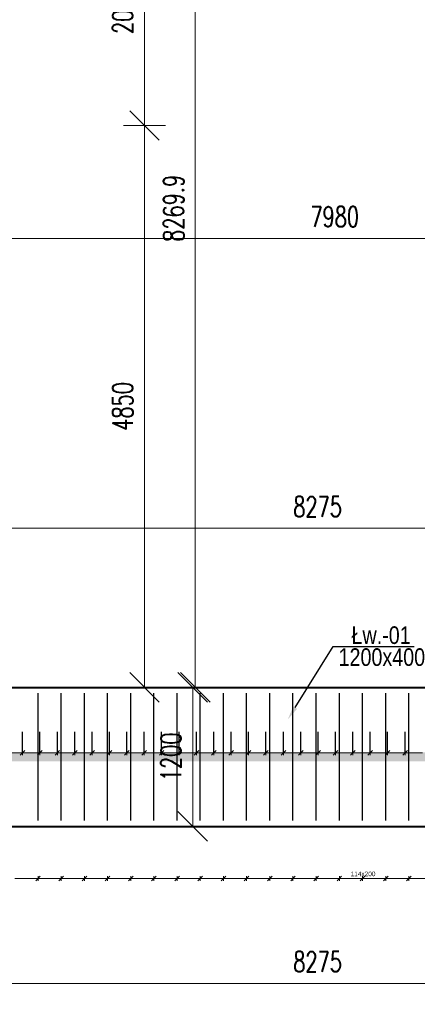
# Model space of a CAD drawing. Extents: x -274995 to 107519, y -337635 to 244261.
# Tile 5 of 49: x 49000 to 52430, y -60697 to -52198. Entities that reach past the tile are written whole.
import ezdxf
from ezdxf import colors
from ezdxf.entities.mleader import LeaderData, LeaderLine
from ezdxf.math import Vec2, Vec3

# ---------------------------------------------------------------- set-up
doc = ezdxf.new("R2010")
doc.units = 0
doc.header["$LTSCALE"] = 10
doc.header["$MEASUREMENT"] = 0
for name, color, linetype, lineweight in [('P-Linia1', 3, 'Continuous', 40), ('P-Opis fundamenty', 193, 'Continuous', 9), ('P-Wymiar', 254, 'Continuous', 9)]:
    doc.layers.add(name, color=color, linetype=linetype, lineweight=lineweight)
doc.layers.add('RCAD_opis rozkładu', color=7, linetype='Continuous')
doc.layers.add('RCAD_rozkład pręta', color=7, linetype='Continuous')
doc.styles.add('_Fd Opis', font='arial.ttf', dxfattribs={"width": 0.8})
doc.styles.add('ROMANS', font='romans.shx', dxfattribs={"width": 0.7})
doc.styles.add('style1', font='arial.ttf')
doc.dimstyles.new('A100', dxfattribs={"dimscale": 100, "dimtxt": 1.75, "dimasz": 0.1, "dimexe": 0, "dimexo": 0, "dimgap": 1, "dimtad": 1, "dimdec": 4, "dimrnd": 0.1, "dimdsep": 46, "dimtxsty": 'ROMANS', "dimblk": '[[[[[[[[', "dimcen": 2, "dimdle": 2, "dimse1": 1, "dimse2": 1, "dimclrd": 256, "dimclrt": 1, "dimadec": 0, "dimazin": 0, "dimtfac": 1, "dimtdec": 4, "dimtix": 1, "dimtmove": 2, "dimatfit": 3, "dimldrblk": '[[[[[[[[', "dimfxl": 1, "dimtvp": 0.6, "dimtolj": 1, "dimlwd": 9, "dimarcsym": 0})

# ---------------------------------------------------------------- blocks, each defined once
blk = doc.blocks.new('[[[[[[[[')
at = {"layer": 'P-Wymiar'}
for p, q in [((0, 18), (0, -18)), ((-12.73, -12.73), (12.73, 12.73)), ((0, 0), (-4.63, 0))]:
    blk.add_line(p, q, dxfattribs=at)
blk = doc.blocks.new('*D525')
at = {"layer": 'Defpoints', "color": 0, "transparency": 16777216}
for p in [(47432.8, -56588.4), (55707.7, -56588.4), (55707.7, -56588.4)]:
    blk.add_point(p, dxfattribs=at)
at = {"layer": 'P-Wymiar', "lineweight": 9, "transparency": 16777216}
blk.add_line((47442.8, -56588.4), (55697.7, -56588.4), dxfattribs=at)
at = {"layer": 'P-Wymiar', "lineweight": 9, "transparency": 16777216, "xscale": 10, "yscale": 10, "zscale": 10, "rotation": 180}
blk.add_blockref('[[[[[[[[', (47432.8, -56588.4), dxfattribs=at)
at = {"layer": 'P-Wymiar', "lineweight": 9, "transparency": 16777216, "xscale": 10, "yscale": 10, "zscale": 10}
blk.add_blockref('[[[[[[[[', (55707.7, -56588.4), dxfattribs=at)
at = {"layer": 'P-Wymiar', "color": 1, "transparency": 16777216, "insert": (51570.3, -56400.9), "char_height": 175, "attachment_point": 5, "style": 'ROMANS'}
blk.add_mtext('\\A1;8275', dxfattribs=at)
blk = doc.blocks.new('*D564')
at = {"layer": 'Defpoints', "color": 0, "transparency": 16777216}
for p in [(47432.8, -57961.1), (55707.7, -57961.1), (55707.7, -60517.2)]:
    blk.add_point(p, dxfattribs=at)
at = {"layer": 'P-Wymiar', "lineweight": 9, "transparency": 16777216}
blk.add_line((47442.8, -60517.2), (55697.7, -60517.2), dxfattribs=at)
at = {"layer": 'P-Wymiar', "lineweight": 9, "transparency": 16777216, "xscale": 10, "yscale": 10, "zscale": 10, "rotation": 180}
blk.add_blockref('[[[[[[[[', (47432.8, -60517.2), dxfattribs=at)
at = {"layer": 'P-Wymiar', "lineweight": 9, "transparency": 16777216, "xscale": 10, "yscale": 10, "zscale": 10}
blk.add_blockref('[[[[[[[[', (55707.7, -60517.2), dxfattribs=at)
at = {"layer": 'P-Wymiar', "color": 1, "transparency": 16777216, "insert": (51570.3, -60329.7), "char_height": 175, "attachment_point": 5, "style": 'ROMANS'}
blk.add_mtext('\\A1;8275', dxfattribs=at)
blk = doc.blocks.new('*D582')
at = {"layer": 'Defpoints', "color": 0, "transparency": 16777216}
for p in [(47727.7, -54085.6), (55707.7, -54085.6), (55707.7, -54085.6)]:
    blk.add_point(p, dxfattribs=at)
at = {"layer": 'P-Wymiar', "lineweight": 9, "transparency": 16777216}
blk.add_line((47737.7, -54085.6), (55697.7, -54085.6), dxfattribs=at)
at = {"layer": 'P-Wymiar', "lineweight": 9, "transparency": 16777216, "xscale": 10, "yscale": 10, "zscale": 10, "rotation": 180}
blk.add_blockref('[[[[[[[[', (47727.7, -54085.6), dxfattribs=at)
at = {"layer": 'P-Wymiar', "lineweight": 9, "transparency": 16777216, "xscale": 10, "yscale": 10, "zscale": 10}
blk.add_blockref('[[[[[[[[', (55707.7, -54085.6), dxfattribs=at)
at = {"layer": 'P-Wymiar', "color": 1, "transparency": 16777216, "insert": (51717.7, -53898.1), "char_height": 175, "attachment_point": 5, "style": 'ROMANS'}
blk.add_mtext('\\A1;7980', dxfattribs=at)
blk = doc.blocks.new('*D584')
at = {"layer": 'Defpoints', "color": 0, "transparency": 16777216}
for p in [(50492.3, -57961.1), (50492.3, -59161.1), (50492.3, -59161.1)]:
    blk.add_point(p, dxfattribs=at)
at = {"layer": 'P-Wymiar', "lineweight": 9, "transparency": 16777216}
blk.add_line((50492.3, -57971.1), (50492.3, -59151.1), dxfattribs=at)
at = {"layer": 'P-Wymiar', "lineweight": 9, "transparency": 16777216, "xscale": 10, "yscale": 10, "zscale": 10}
for p, rotation in [((50492.3, -57961.1), 90), ((50492.3, -59161.1), 270)]:
    blk.add_blockref('[[[[[[[[', p, dxfattribs=dict(at, rotation=rotation))
at = {"layer": 'P-Wymiar', "color": 1, "transparency": 16777216, "insert": (50304.8, -58561.1), "char_height": 175, "attachment_point": 5, "rotation": 90, "style": 'ROMANS'}
blk.add_mtext('\\A1;1200', dxfattribs=at)
blk = doc.blocks.new('*D635')
at = {"layer": 'Defpoints', "color": 0, "transparency": 16777216}
for p in [(48074.4, -53111.2), (50076.7, -53111.2), (49783.2, -57961.1)]:
    blk.add_point(p, dxfattribs=at)
at = {"layer": 'P-Wymiar', "lineweight": 9, "transparency": 16777216}
blk.add_line((50076.7, -57951.1), (50076.7, -53121.2), dxfattribs=at)
at = {"layer": 'P-Wymiar', "lineweight": 9, "transparency": 16777216, "xscale": 10, "yscale": 10, "zscale": 10}
for p, rotation in [((50076.7, -53111.2), 90), ((50076.7, -57961.1), 270)]:
    blk.add_blockref('[[[[[[[[', p, dxfattribs=dict(at, rotation=rotation))
at = {"layer": 'P-Wymiar', "color": 1, "transparency": 16777216, "insert": (49889.2, -55536.1), "char_height": 175, "attachment_point": 5, "rotation": 90, "style": 'ROMANS'}
blk.add_mtext('\\A1;4850', dxfattribs=at)
blk = doc.blocks.new('*D636')
at = {"layer": 'Defpoints', "color": 0, "transparency": 16777216}
for p in [(48091.3, -51111.2), (50076.7, -51111.2), (48074.4, -53111.2)]:
    blk.add_point(p, dxfattribs=at)
at = {"layer": 'P-Wymiar', "lineweight": 9, "transparency": 16777216}
blk.add_line((50076.7, -53101.2), (50076.7, -51121.2), dxfattribs=at)
at = {"layer": 'P-Wymiar', "lineweight": 9, "transparency": 16777216, "xscale": 10, "yscale": 10, "zscale": 10}
for p, rotation in [((50076.7, -51111.2), 90), ((50076.7, -53111.2), 270)]:
    blk.add_blockref('[[[[[[[[', p, dxfattribs=dict(at, rotation=rotation))
at = {"layer": 'P-Wymiar', "color": 1, "transparency": 16777216, "insert": (49889.2, -52111.2), "char_height": 175, "attachment_point": 5, "rotation": 90, "style": 'ROMANS'}
blk.add_mtext('\\A1;2000', dxfattribs=at)
blk = doc.blocks.new('*D639')
at = {"layer": 'Defpoints', "color": 0, "transparency": 16777216}
for p in [(49625.6, -49691.2), (50514.9, -49691.2), (49763.5, -57961.1)]:
    blk.add_point(p, dxfattribs=at)
at = {"layer": 'P-Wymiar', "lineweight": 9, "transparency": 16777216}
blk.add_line((50514.9, -57951.1), (50514.9, -49701.2), dxfattribs=at)
at = {"layer": 'P-Wymiar', "lineweight": 9, "transparency": 16777216, "xscale": 10, "yscale": 10, "zscale": 10}
for p, rotation in [((50514.9, -49691.2), 90), ((50514.9, -57961.1), 270)]:
    blk.add_blockref('[[[[[[[[', p, dxfattribs=dict(at, rotation=rotation))
at = {"layer": 'P-Wymiar', "color": 1, "transparency": 16777216, "insert": (50327.4, -53826.2), "char_height": 175, "attachment_point": 5, "rotation": 90, "style": 'ROMANS'}
blk.add_mtext('\\A1;8269.9', dxfattribs=at)
blk = doc.blocks.new('*D641')
at = {"layer": 'Defpoints', "color": 0, "transparency": 16777216}
for p in [(50807.7, -48116.1), (50807.7, -57961.1), (53968.9, -57961.1)]:
    blk.add_point(p, dxfattribs=at)
at = {"layer": 'P-Wymiar', "lineweight": 9, "transparency": 16777216}
blk.add_line((53968.9, -48126.1), (53968.9, -57951.1), dxfattribs=at)
at = {"layer": 'P-Wymiar', "lineweight": 9, "transparency": 16777216, "xscale": 10, "yscale": 10, "zscale": 10}
for p, rotation in [((53968.9, -48116.1), 90), ((53968.9, -57961.1), 270)]:
    blk.add_blockref('[[[[[[[[', p, dxfattribs=dict(at, rotation=rotation))
at = {"layer": 'P-Wymiar', "color": 1, "transparency": 16777216, "insert": (53781.4, -53038.6), "char_height": 175, "attachment_point": 5, "rotation": 90, "style": 'ROMANS'}
blk.add_mtext('\\A1;9845', dxfattribs=at)

msp = doc.modelspace()

# ---------------------------------------------------------------- linework, layer by layer
at = {"layer": 'Defpoints', "color": 40, "true_color": 0xe7c923, "const_width": 80}
msp.add_lwpolyline([(56307.74774, -58561.12831), (46832.74774, -58561.12831), (46832.76952, -54861.12697)], dxfattribs=at)
at = {"layer": 'P-Linia1'}
for points in [[(40007.78413, -59161.12697), (64732.71154, -59161.12697), (64732.71154, -43866.12831), (50782.74774, -43866.12831)], [(47432.76952, -57961.12697), (55707.74774, -57961.12697)]]:
    msp.add_lwpolyline(points, dxfattribs=at)
at = {"layer": 'RCAD_opis rozkładu', "color": 8, "lineweight": 0}
for p, q in [((49024.62377, -58526.12697), (48874.62377, -58526.12697)), ((49044.62377, -58506.12697), (49004.62377, -58546.12697)), ((49024.62377, -58506.12697), (49024.62377, -58546.12697)), ((49174.62377, -58526.12697), (49024.62377, -58526.12697)), ((49194.62377, -58506.12697), (49154.62377, -58546.12697)), ((49174.62377, -58506.12697), (49174.62377, -58546.12697)), ((49324.62377, -58526.12697), (49174.62377, -58526.12697)), ((49344.62377, -58506.12697), (49304.62377, -58546.12697)), ((49324.62377, -58506.12697), (49324.62377, -58546.12697)), ((49474.62377, -58526.12697), (49324.62377, -58526.12697)), ((49494.62377, -58506.12697), (49454.62377, -58546.12697)), ((49474.62377, -58506.12697), (49474.62377, -58546.12697)), ((49624.62377, -58526.12697), (49474.62377, -58526.12697)), ((49644.62377, -58506.12697), (49604.62377, -58546.12697)), ((49624.62377, -58506.12697), (49624.62377, -58546.12697)), ((49774.62377, -58526.12697), (49624.62377, -58526.12697)), ((49794.62377, -58506.12697), (49754.62377, -58546.12697)), ((49774.62377, -58506.12697), (49774.62377, -58546.12697)), ((49924.62377, -58526.12697), (49774.62377, -58526.12697)), ((49944.62377, -58506.12697), (49904.62377, -58546.12697)), ((49924.62377, -58506.12697), (49924.62377, -58546.12697)), ((50074.62377, -58526.12697), (49924.62377, -58526.12697)), ((50094.62377, -58506.12697), (50054.62377, -58546.12697)), ((50074.62377, -58506.12697), (50074.62377, -58546.12697)), ((50224.62377, -58526.12697), (50074.62377, -58526.12697)), ((50244.62377, -58506.12697), (50204.62377, -58546.12697)), ((50224.62377, -58506.12697), (50224.62377, -58546.12697)), ((50374.62377, -58526.12697), (50224.62377, -58526.12697)), ((50394.62377, -58506.12697), (50354.62377, -58546.12697)), ((50374.62377, -58506.12697), (50374.62377, -58546.12697)), ((50524.62377, -58526.12697), (50374.62377, -58526.12697)), ((50544.62377, -58506.12697), (50504.62377, -58546.12697)), ((50524.62377, -58506.12697), (50524.62377, -58546.12697)), ((50674.62377, -58526.12697), (50524.62377, -58526.12697)), ((50694.62377, -58506.12697), (50654.62377, -58546.12697)), ((50674.62377, -58506.12697), (50674.62377, -58546.12697)), ((50824.62377, -58526.12697), (50674.62377, -58526.12697)), ((50844.62377, -58506.12697), (50804.62377, -58546.12697)), ((50824.62377, -58506.12697), (50824.62377, -58546.12697)), ((50974.62377, -58526.12697), (50824.62377, -58526.12697)), ((50994.62377, -58506.12697), (50954.62377, -58546.12697)), ((50974.62377, -58506.12697), (50974.62377, -58546.12697)), ((51124.62377, -58526.12697), (50974.62377, -58526.12697)), ((51144.62377, -58506.12697), (51104.62377, -58546.12697)), ((51124.62377, -58506.12697), (51124.62377, -58546.12697)), ((51274.62377, -58526.12697), (51124.62377, -58526.12697)), ((51294.62377, -58506.12697), (51254.62377, -58546.12697)), ((51274.62377, -58506.12697), (51274.62377, -58546.12697)), ((51424.62377, -58526.12697), (51274.62377, -58526.12697)), ((51444.62377, -58506.12697), (51404.62377, -58546.12697)), ((51424.62377, -58506.12697), (51424.62377, -58546.12697)), ((51574.62377, -58526.12697), (51424.62377, -58526.12697)), ((51594.62377, -58506.12697), (51554.62377, -58546.12697)), ((51574.62377, -58506.12697), (51574.62377, -58546.12697)), ((51724.62377, -58526.12697), (51574.62377, -58526.12697)), ((51744.62377, -58506.12697), (51704.62377, -58546.12697)), ((51724.62377, -58506.12697), (51724.62377, -58546.12697)), ((51874.62377, -58526.12697), (51724.62377, -58526.12697)), ((51894.62377, -58506.12697), (51854.62377, -58546.12697)), ((51874.62377, -58506.12697), (51874.62377, -58546.12697)), ((52024.62377, -58526.12697), (51874.62377, -58526.12697)), ((52044.62377, -58506.12697), (52004.62377, -58546.12697)), ((52024.62377, -58506.12697), (52024.62377, -58546.12697)), ((52174.62377, -58526.12697), (52024.62377, -58526.12697)), ((52194.62377, -58506.12697), (52154.62377, -58546.12697)), ((52174.62377, -58506.12697), (52174.62377, -58546.12697)), ((52324.62377, -58526.12697), (52174.62377, -58526.12697)), ((52344.62377, -58506.12697), (52304.62377, -58546.12697)), ((52324.62377, -58506.12697), (52324.62377, -58546.12697)), ((52474.62377, -58526.12697), (52324.62377, -58526.12697)), ((49157.78413, -59611.61071), (48957.78413, -59611.61071)), ((49177.78413, -59591.61071), (49137.78413, -59631.61071)), ((49157.78413, -59631.61071), (49157.78413, -59591.61071)), ((49357.78413, -59611.61071), (49157.78413, -59611.61071)), ((49377.78413, -59591.61071), (49337.78413, -59631.61071)), ((49357.78413, -59631.61071), (49357.78413, -59591.61071)), ((49557.78413, -59611.61071), (49357.78413, -59611.61071)), ((49577.78413, -59591.61071), (49537.78413, -59631.61071)), ((49557.78413, -59631.61071), (49557.78413, -59591.61071)), ((49757.78413, -59611.61071), (49557.78413, -59611.61071)), ((49777.78413, -59591.61071), (49737.78413, -59631.61071)), ((49757.78413, -59631.61071), (49757.78413, -59591.61071)), ((49957.78413, -59611.61071), (49757.78413, -59611.61071)), ((49977.78413, -59591.61071), (49937.78413, -59631.61071)), ((49957.78413, -59631.61071), (49957.78413, -59591.61071)), ((50157.78413, -59611.61071), (49957.78413, -59611.61071)), ((50177.78413, -59591.61071), (50137.78413, -59631.61071)), ((50157.78413, -59631.61071), (50157.78413, -59591.61071)), ((50357.78413, -59611.61071), (50157.78413, -59611.61071)), ((50377.78413, -59591.61071), (50337.78413, -59631.61071)), ((50357.78413, -59631.61071), (50357.78413, -59591.61071)), ((50557.78413, -59611.61071), (50357.78413, -59611.61071)), ((50577.78413, -59591.61071), (50537.78413, -59631.61071)), ((50557.78413, -59631.61071), (50557.78413, -59591.61071)), ((50757.78413, -59611.61071), (50557.78413, -59611.61071)), ((50777.78413, -59591.61071), (50737.78413, -59631.61071)), ((50757.78413, -59631.61071), (50757.78413, -59591.61071)), ((50957.78413, -59611.61071), (50757.78413, -59611.61071)), ((50977.78413, -59591.61071), (50937.78413, -59631.61071)), ((50957.78413, -59631.61071), (50957.78413, -59591.61071)), ((51157.78413, -59611.61071), (50957.78413, -59611.61071)), ((51177.78413, -59591.61071), (51137.78413, -59631.61071)), ((51157.78413, -59631.61071), (51157.78413, -59591.61071)), ((51357.78413, -59611.61071), (51157.78413, -59611.61071)), ((51377.78413, -59591.61071), (51337.78413, -59631.61071)), ((51357.78413, -59631.61071), (51357.78413, -59591.61071)), ((51557.78413, -59611.61071), (51357.78413, -59611.61071)), ((51577.78413, -59591.61071), (51537.78413, -59631.61071)), ((51557.78413, -59631.61071), (51557.78413, -59591.61071)), ((51757.78413, -59611.61071), (51557.78413, -59611.61071)), ((51777.78413, -59591.61071), (51737.78413, -59631.61071)), ((51757.78413, -59631.61071), (51757.78413, -59591.61071)), ((51857.78413, -59611.61071), (51757.78413, -59611.61071)), ((51857.78413, -59611.61071), (51957.78413, -59611.61071)), ((51937.78413, -59631.61071), (51977.78413, -59591.61071)), ((51957.78413, -59631.61071), (51957.78413, -59591.61071)), ((51957.78413, -59611.61071), (52157.78413, -59611.61071)), ((52137.78413, -59631.61071), (52177.78413, -59591.61071)), ((52157.78413, -59631.61071), (52157.78413, -59591.61071)), ((52157.78413, -59611.61071), (52357.78413, -59611.61071)), ((52337.78413, -59631.61071), (52377.78413, -59591.61071)), ((52357.78413, -59631.61071), (52357.78413, -59591.61071)), ((52357.78413, -59611.61071), (52557.78413, -59611.61071))]:
    msp.add_line(p, q, dxfattribs=at)
at = {"layer": 'RCAD_rozkład pręta', "color": 7, "linetype": 'ByBlock', "lineweight": 30}
for p, q in [((49157.78413, -59111.12697), (49157.78413, -58011.12697)), ((49357.78413, -59111.12697), (49357.78413, -58011.12697)), ((49557.78413, -59111.12697), (49557.78413, -58011.12697)), ((49757.78413, -59111.12697), (49757.78413, -58011.12697)), ((49957.78413, -59111.12697), (49957.78413, -58011.12697)), ((50157.78413, -59111.12697), (50157.78413, -58011.12697)), ((50357.78413, -59111.12697), (50357.78413, -58011.12697)), ((50557.78413, -59111.12697), (50557.78413, -58011.12697)), ((50757.78413, -59111.12697), (50757.78413, -58011.12697)), ((50957.78413, -59111.12697), (50957.78413, -58011.12697)), ((51157.78413, -59111.12697), (51157.78413, -58011.12697)), ((51357.78413, -59111.12697), (51357.78413, -58011.12697)), ((51557.78413, -59111.12697), (51557.78413, -58011.12697)), ((51757.78413, -59111.12697), (51757.78413, -58011.12697)), ((51957.78413, -59111.12697), (51957.78413, -58011.12697)), ((52157.78413, -59111.12697), (52157.78413, -58011.12697)), ((52357.78413, -59111.12697), (52357.78413, -58011.12697)), ((49024.62377, -58526.12697), (49024.62377, -58346.1277)), ((49174.62377, -58526.12697), (49174.62377, -58346.1277)), ((49324.62377, -58526.12697), (49324.62377, -58346.1277)), ((49474.62377, -58526.12697), (49474.62377, -58346.1277)), ((49624.62377, -58526.12697), (49624.62377, -58346.1277)), ((49774.62377, -58526.12697), (49774.62377, -58346.1277)), ((49924.62377, -58526.12697), (49924.62377, -58346.1277)), ((50074.62377, -58526.12697), (50074.62377, -58346.1277)), ((50224.62377, -58526.12697), (50224.62377, -58346.1277)), ((50374.62377, -58526.12697), (50374.62377, -58346.1277)), ((50524.62377, -58526.12697), (50524.62377, -58346.1277)), ((50674.62377, -58526.12697), (50674.62377, -58346.1277)), ((50824.62377, -58526.12697), (50824.62377, -58346.1277)), ((50974.62377, -58526.12697), (50974.62377, -58346.1277)), ((51124.62377, -58526.12697), (51124.62377, -58346.1277)), ((51274.62377, -58526.12697), (51274.62377, -58346.1277)), ((51424.62377, -58526.12697), (51424.62377, -58346.1277)), ((51574.62377, -58526.12697), (51574.62377, -58346.1277)), ((51724.62377, -58526.12697), (51724.62377, -58346.1277)), ((51874.62377, -58526.12697), (51874.62377, -58346.1277)), ((52024.62377, -58526.12697), (52024.62377, -58346.1277)), ((52174.62377, -58526.12697), (52174.62377, -58346.1277)), ((52324.62377, -58526.12697), (52324.62377, -58346.1277))]:
    msp.add_line(p, q, dxfattribs=at)

# ---------------------------------------------------------------- texts
at = {"layer": 'P-Opis fundamenty', "char_height": 152.1, "style": '_Fd Opis'}
for s, insert, attachment_point in [('Łw.-01', (52373.05008, -57511.64575), 6), ('1200x400', (51751.13962, -57701.11891), 4)]:
    msp.add_mtext(s, dxfattribs=dict(at, insert=insert, attachment_point=attachment_point))
at = {"layer": 'RCAD_opis rozkładu', "color": 2, "insert": (51854.96011, -59592.03363), "char_height": 40, "attachment_point": 7, "style": 'style1'}
msp.add_mtext('114x200', dxfattribs=at)

# ---------------------------------------------------------------- dimensions: what is measured, and where the dimension line sits
at = {"layer": 'P-Wymiar'}
for base, p1, p2, picture, middle in [((53968.93382, -57961.12697), (50807.66892, -48116.12831), (50807.66892, -57961.12697), '*D641', (53781.43382, -53038.62764)), ((50514.88723, -49691.1837), (49763.49717, -57961.12697), (49625.58065, -49691.1837), '*D639', (50327.38723, -53826.15533)), ((50076.7469, -51111.1523), (48074.42838, -53111.1523), (48091.34832, -51111.1523), '*D636', (49889.2469, -52111.1523)), ((50076.7469, -53111.1523), (49783.1735, -57961.12697), (48074.42838, -53111.1523), '*D635', (49889.2469, -55536.13964)), ((50492.33798, -59161.12697), (50492.33798, -57961.12697), (50492.33798, -59161.12697), '*D584', (50304.83798, -58561.12697))]:
    dim = msp.add_linear_dim(base=base, p1=p1, p2=p2, angle=90, dimstyle='A100', dxfattribs=at)
    dim.commit()
    dim.dimension.update_dxf_attribs({"geometry": picture, "text_midpoint": middle})
for base, p1, p2, picture, middle in [((55707.74774, -54085.62938), (47727.71572, -54085.62938), (55707.74774, -54085.62938), '*D582', (51717.73173, -53898.12938)), ((55707.74774, -56588.35641), (47432.76952, -56588.35641), (55707.74774, -56588.35641), '*D525', (51570.25863, -56400.85641)), ((55707.74774, -60517.21496), (47432.76952, -57961.12697), (55707.74774, -57961.12697), '*D564', (51570.25863, -60329.71496))]:
    dim = msp.add_linear_dim(base=base, p1=p1, p2=p2, dimstyle='A100', dxfattribs=at)
    dim.commit()
    dim.dimension.update_dxf_attribs({"geometry": picture, "text_midpoint": middle})

# ---------------------------------------------------------------- leaders
at = {"layer": 'P-Opis fundamenty'}
ml = msp.add_multileader_mtext('Standard', dxfattribs=at)
ml.set_content('         ', color=256)
ml.set_leader_properties()
ml.build(insert=Vec2(0, 0))
ml.multileader.update_dxf_attribs({"arrow_head_size": 120})
ctx = ml.context
ctx.base_point, ctx.arrow_head_size, ctx.plane_origin = Vec3(52404.09721, -57608.03465), 120, Vec3(52518.45727, -59779.5435)
notes = []
notes.append((ctx, [(1, (1, 1, 0), (51703.40113, -57608.03465), (1, 0), 700.69608, [(0, [(51313.40113, -58238.03465)], 0, [])])]))
ctx.mtext.insert, ctx.mtext.flow_direction = Vec3(52406.09721, -57606.03465), 5
for ctx, leaders in notes:
    for number, flags, end, landing, length, lines in leaders:
        leader = LeaderData()
        leader.index, (leader.has_last_leader_line, leader.has_dogleg_vector, leader.attachment_direction) = number, flags
        leader.last_leader_point, leader.dogleg_vector, leader.dogleg_length = Vec3(end), Vec3(landing), length
        for number, points, colour, breaks in lines:
            line = LeaderLine()
            line.index, line.vertices, line.color, line.breaks = number, Vec3.list(points), colors.encode_raw_color(colour), breaks
            leader.lines.append(line)
        ctx.leaders.append(leader)

doc.saveas('drawing.dxf')
